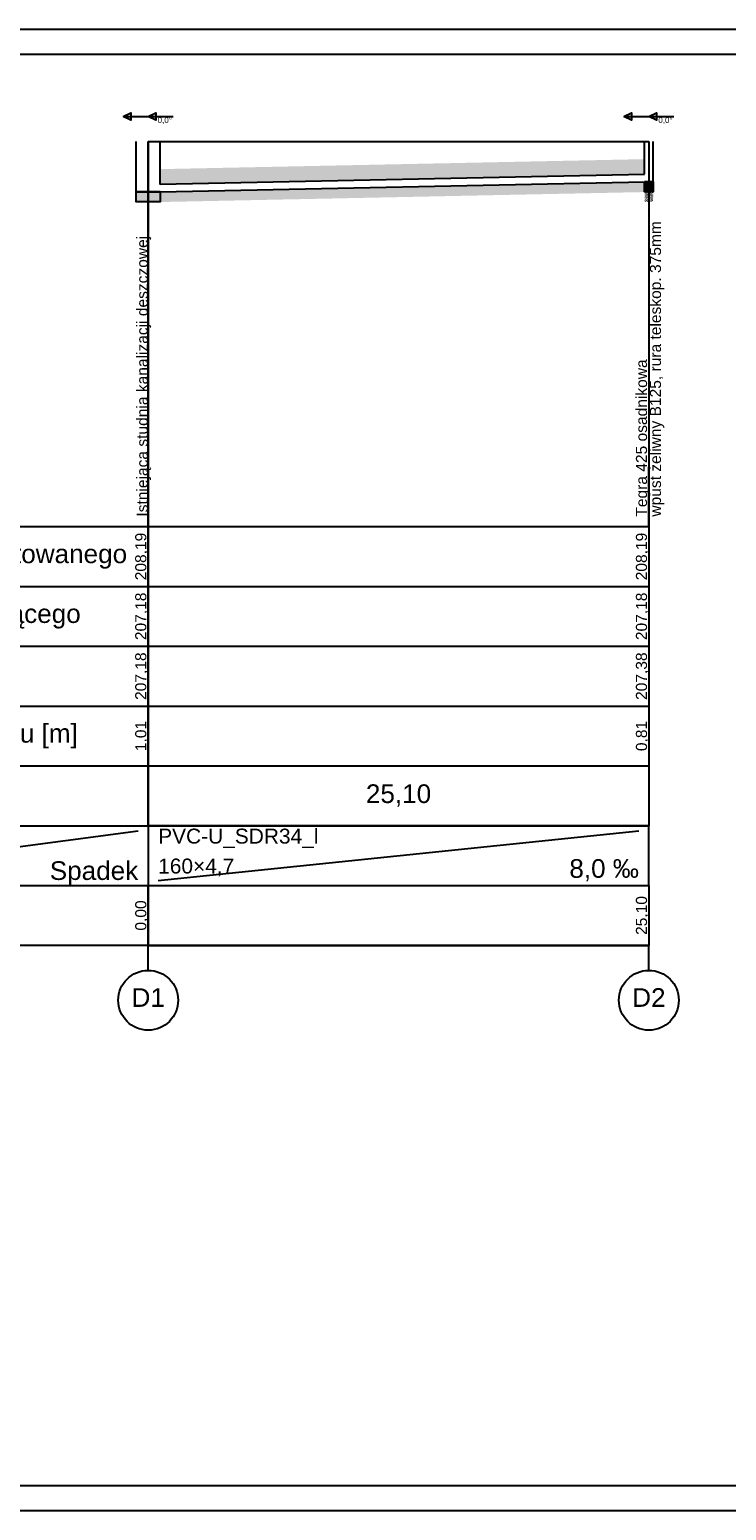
# Model space of a CAD drawing. Header units: inches. Extents: x -4.9 to 51.6, y -38.3 to 13.
# Tile 2 of 10: x 16.6 to 30.5, y -38.3 to -8.6. Entities that reach past the tile are written whole.
import ezdxf
from ezdxf.lldxf.tags import DXFTag

# ---------------------------------------------------------------- set-up
doc = ezdxf.new("R2010")
doc.units = ezdxf.units.IN
doc.header["$MEASUREMENT"] = 0
for name, color, linetype in [('IS_Sieci_na_profilu', 7, 'SOLID'), ('IS_Tabelka_profilu', 7, 'SOLID'), ('IS_Tabelka_profilu_-_opisy', 7, 'SOLID'), ('IS_Teren_proj', 7, 'SOLID')]:
    doc.layers.add(name, color=color, linetype=linetype)
tags = doc.linetypes.add('SOLID', pattern=[10, 10, 0]).pattern_tags.tags
tags[6:7] = [DXFTag(74, 4), DXFTag(75, 0), DXFTag(340, '0'), DXFTag(46, 0.0), DXFTag(50, 0.0), DXFTag(44, 0.0), DXFTag(45, 0.0)]
tags[4:5] = [DXFTag(74, 4), DXFTag(75, 0), DXFTag(340, '0'), DXFTag(46, 0.0), DXFTag(50, 0.0), DXFTag(44, 0.0), DXFTag(45, 0.0)]
pattern_1 = [(37.5, (13.83667, -23.2431), (-0.0050395, 0.1541459), [0, -0.1216, 0, -0.136, 0, -0.13]), (7.5, (13.83667, -23.2431), (0.1415821, 0.2257717), [0, -0.0656, 0, -0.1096, 0, -0.042]), (327.5, (13.73827, -23.2431), (0.2489019, 0.0005989), [0, -0.04, 0, -0.144, 0, -0.188]), (317.5, (13.73827, -23.2431), (0.2402896, 0.0703978), [0, -0.02, 0, -0.0944, 0, -0.108])]

msp = doc.modelspace()

# ---------------------------------------------------------------- hatches: boundary and pattern name
at = {"layer": 'IS_Sieci_na_profilu', "ltscale": 0.01}
for points in [[(18.693, -11.846), (18.933, -11.846), (19.173, -11.846), (19.173, -12.046), (18.933, -12.046), (18.693, -12.046)], [(28.888, -11.645), (28.973, -11.645), (29.058, -11.645), (29.058, -11.845), (28.973, -11.845), (28.888, -11.845)]]:
    msp.add_hatch(color=256, dxfattribs=at).paths.add_polyline_path(points)
h = msp.add_hatch(dxfattribs=at)
h.set_pattern_fill('AR-SAND', color=256, scale=0.01, style=0)
h.set_pattern_definition([(37.5, (13.83667, -23.243097), (-0.000629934, 0.019268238), [0, -0.0152, 0, -0.017, 0, -0.01625]), (7.5, (13.83667, -23.243097), (0.017697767, 0.02822146), [0, -0.0082, 0, -0.0137, 0, -0.00525]), (327.5, (13.82437, -23.243097), (0.031141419, 5.659e-05), [0, -0.005, 0, -0.018, 0, -0.0235]), (317.5, (13.82437, -23.243097), (0.030061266, 0.008776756), [0, -0.0025, 0, -0.0118, 0, -0.0135])])
h.paths.add_polyline_path([(28.888, -11.845), (28.973, -11.845), (29.058, -11.845), (29.058, -12.045), (28.973, -12.045), (28.888, -12.045)])
at = {"layer": 'IS_Tabelka_profilu'}
h = msp.add_hatch(dxfattribs=at)
h.set_pattern_fill('AR-SAND', color=256, scale=0.08, style=0)
h.set_pattern_definition(pattern_1)
h.paths.add_polyline_path([(19.173, -11.69), (19.173, -11.39), (28.888, -11.19), (28.888, -11.49)])
h = msp.add_hatch(dxfattribs=at)
h.set_pattern_fill('AR-SAND', color=256, scale=0.08, style=0)
h.set_pattern_definition(pattern_1)
h.paths.add_polyline_path([(19.173, -11.85), (19.173, -12.05), (28.888, -11.85), (28.888, -11.65)])

# ---------------------------------------------------------------- linework, layer by layer
msp.add_lwpolyline([(9.581, -8.592), (9.581, -38.292), (51.581, -38.292), (51.581, -8.592), (9.581, -8.592)])
msp.add_lwpolyline([(10.081, -9.092), (10.081, -37.792), (51.081, -37.792), (51.081, -9.092)], close=True)
at = {"layer": 'IS_Sieci_na_profilu', "ltscale": 0.01}
for points in [[(18.693, -11.846), (18.693, -10.836)], [(19.173, -11.695), (19.173, -10.836)], [(28.888, -11.49), (28.888, -10.836)], [(29.058, -11.645), (29.058, -10.836)], [(19.173, -11.693), (28.888, -11.492)], [(18.693, -11.846), (18.933, -11.846), (18.933, -11.846), (19.173, -11.846), (19.173, -11.846), (18.933, -11.846), (18.933, -11.846), (18.693, -11.846)], [(18.693, -11.846), (18.933, -11.846), (18.933, -11.846), (19.173, -11.846), (19.173, -12.046), (18.933, -12.046), (18.933, -12.046), (18.693, -12.046), (18.693, -11.846)], [(19.173, -11.848), (28.888, -11.647)], [(28.888, -11.645), (28.973, -11.645), (28.973, -11.645), (29.058, -11.645), (29.058, -11.645), (28.973, -11.645), (28.973, -11.645), (28.888, -11.645)], [(28.888, -11.645), (28.973, -11.645), (28.973, -11.645), (29.058, -11.645), (29.058, -11.845), (28.973, -11.845), (28.973, -11.845), (28.888, -11.845), (28.888, -11.645)]]:
    msp.add_lwpolyline(points, dxfattribs=at)
at = {"layer": 'IS_Tabelka_profilu', "ltscale": 0.01}
for points in [[(18.433, -10.336), (18.583, -10.261), (18.583, -10.411), (18.433, -10.336)], [(18.433, -10.336), (18.933, -10.336)], [(18.933, -10.336), (19.083, -10.261), (19.083, -10.411), (18.933, -10.336)], [(18.933, -10.336), (19.433, -10.336)], [(18.933, -10.336), (19.433, -10.336)], [(28.473, -10.336), (28.623, -10.261), (28.623, -10.411), (28.473, -10.336)], [(28.473, -10.336), (28.973, -10.336)], [(28.973, -10.336), (29.123, -10.261), (29.123, -10.411), (28.973, -10.336)], [(28.973, -10.336), (29.473, -10.336)], [(28.973, -10.336), (29.473, -10.336)], [(18.933, -10.836), (18.933, -18.56)], [(18.933, -18.56), (18.933, -10.836)], [(28.973, -10.836), (28.973, -18.56)], [(18.933, -18.56), (18.933, -17.36)], [(28.973, -18.56), (28.973, -17.36)], [(18.933, -26.96), (11.042, -26.96), (11.042, -18.56), (18.933, -18.56)], [(18.933, -26.96), (11.042, -26.96), (11.042, -18.56), (18.933, -18.56), (18.933, -26.96)], [(28.973, -24.56), (18.933, -24.56), (18.933, -18.56), (28.973, -18.56), (28.973, -24.56)], [(11.042, -19.76), (18.933, -19.76)], [(18.933, -19.76), (28.973, -19.76)], [(11.042, -20.96), (18.933, -20.96)], [(18.933, -20.96), (28.973, -20.96)], [(11.042, -22.16), (18.933, -22.16)], [(18.933, -22.16), (28.973, -22.16)], [(11.042, -23.36), (18.933, -23.36)], [(18.933, -23.36), (28.973, -23.36)], [(11.042, -24.56), (18.933, -24.56)], [(18.933, -24.56), (28.973, -24.56)], [(28.973, -25.76), (28.973, -24.56)], [(11.042, -25.76), (18.933, -25.76)], [(28.973, -26.96), (18.933, -26.96), (18.933, -25.76), (28.973, -25.76), (28.973, -26.96)], [(18.933, -25.76), (28.973, -25.76)], [(18.933, -26.96), (28.973, -26.96)]]:
    msp.add_lwpolyline(points, dxfattribs=at)
at = {"layer": 'IS_Tabelka_profilu_-_opisy', "ltscale": 0.01}
for points in [[(11.242, -25.66), (18.733, -24.66)], [(19.133, -25.66), (28.773, -24.66)], [(18.933, -27.46), (18.933, -26.96)], [(28.973, -27.46), (28.973, -26.96)]]:
    msp.add_lwpolyline(points, dxfattribs=at)
for centre in [(18.933, -28.06), (28.973, -28.06)]:
    msp.add_ellipse(centre, major_axis=(0.6, 0), ratio=1, dxfattribs=at)
at = {"layer": 'IS_Teren_proj', "ltscale": 0.01}
for points in [[(18.933, -10.836), (19.173, -10.836)], [(19.173, -10.836), (28.888, -10.836)], [(28.888, -10.836), (28.973, -10.836)]]:
    msp.add_lwpolyline(points, dxfattribs=at)

# ---------------------------------------------------------------- texts
at = {"layer": 'IS_Tabelka_profilu', "ltscale": 0.01, "char_height": 0.1152, "attachment_point": 2}
for insert in [(19.266, -10.35), (29.306, -10.35)]:
    msp.add_mtext('\\fArial|b0|i0;0,0°', dxfattribs=dict(at, insert=insert))
at = {"layer": 'IS_Tabelka_profilu_-_opisy', "ltscale": 0.01, "char_height": 0.2232, "rotation": 90}
for s, insert, attachment_point in [('\\fArial|b0|i0;wpust żeliwny B125, rura teleskop. 375mm', (29.283, -18.36), 7), ('\\fArial|b0|i0;Istniejąca studnia kanalizacji deszczowej', (18.993, -18.36), 7), ('\\fArial|b0|i0;Tegra 425 osadnikowa', (29.003, -18.36), 7), ('\\fArial|b0|i0;208,19', (18.937, -19.16), 8), ('\\fArial|b0|i0;208,19', (28.977, -19.16), 8), ('\\fArial|b0|i0;207,18', (18.937, -20.36), 8), ('\\fArial|b0|i0;207,18', (28.977, -20.36), 8), ('\\fArial|b0|i0;207,18', (18.937, -21.56), 8), ('\\fArial|b0|i0;207,38', (28.977, -21.56), 8), ('\\fArial|b0|i0;1,01', (18.937, -22.76), 8), ('\\fArial|b0|i0;0,81', (28.977, -22.76), 8), ('\\fArial|b0|i0;0,00', (18.937, -26.36), 8), ('\\fArial|b0|i0;25,10', (28.977, -26.36), 8)]:
    msp.add_mtext(s, dxfattribs=dict(at, insert=insert, attachment_point=attachment_point))
at = {"layer": 'IS_Tabelka_profilu_-_opisy', "ltscale": 0.01}
for s, insert, char_height, attachment_point in [('\\fArial|b0|i0;Rzędna terenu projektowanego', (11.242, -18.918), 0.3744, 1), ('\\fArial|b0|i0;Rzędna terenu istniejącego', (11.242, -20.118), 0.3744, 1), ('\\fArial|b0|i0;Zagłębienie dna kanału [m]', (11.242, -22.518), 0.3744, 1), ('\\fArial|b0|i0;25,10', (23.953, -24.174), 0.3744, 8), ('\\fArial|b0|i0;PVC-U_SDR34_l', (19.133, -24.618), 0.3, 1), ('\\fArial|b0|i0;160×4,7', (19.133, -25.218), 0.3, 1), ('\\fArial|b0|i0;Spadek', (18.733, -25.76), 0.3744, 9), ('\\fArial|b0|i0;8,0 ‰', (28.773, -25.674), 0.3744, 9), ('\\fArial|b0|i0;D1', (18.933, -27.818), 0.3744, 2), ('\\fArial|b0|i0;D2', (28.973, -27.818), 0.3744, 2)]:
    msp.add_mtext(s, dxfattribs=dict(at, insert=insert, char_height=char_height, attachment_point=attachment_point))

doc.saveas('drawing.dxf')
